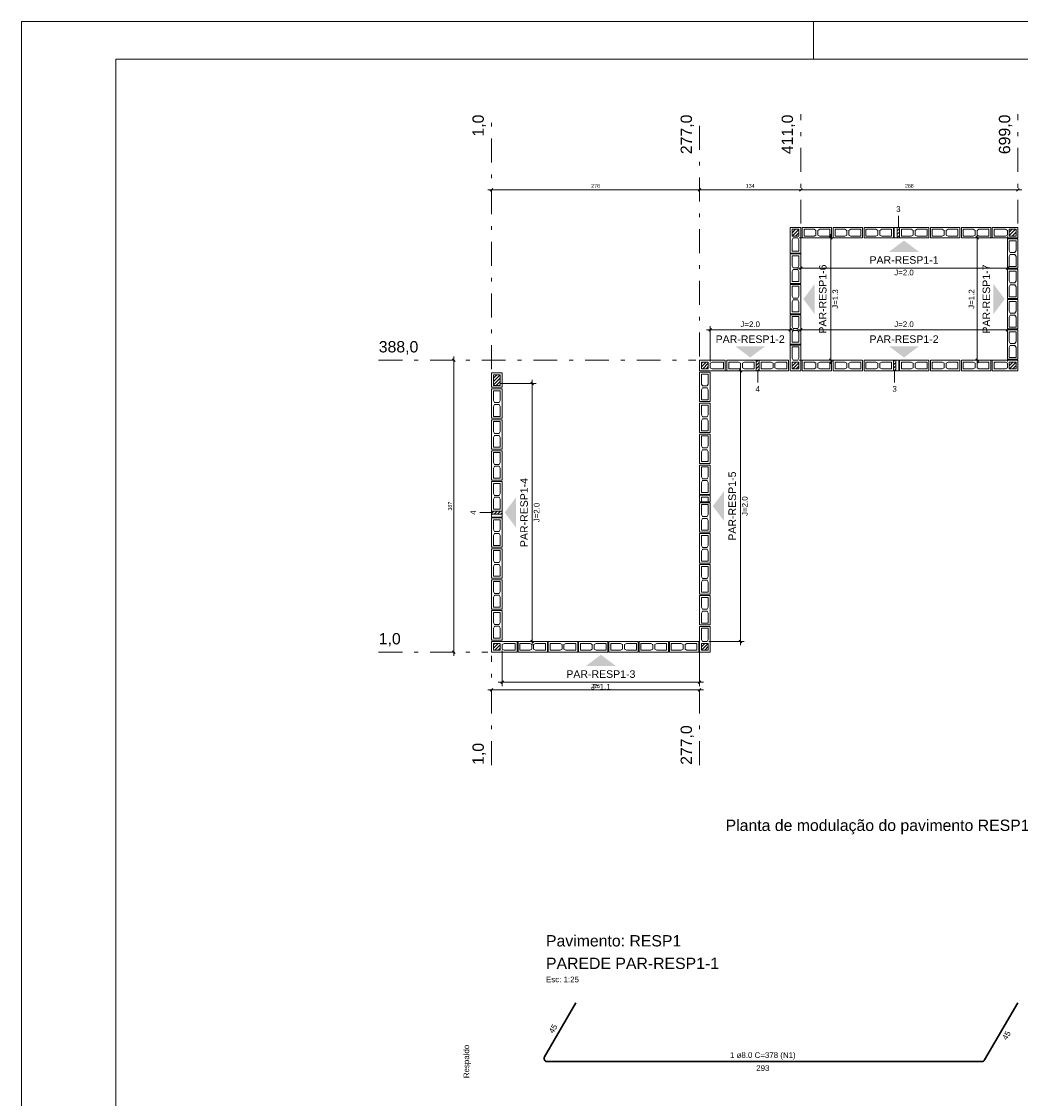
# Model space of a CAD drawing. Header units: millimetres. Extents: x 337 to 624, y -381 to -65.
# Tile 65 of 138: x 442 to 468, y -222 to -194. Entities that reach past the tile are written whole.
import ezdxf

# ---------------------------------------------------------------- set-up
doc = ezdxf.new("R2010")
doc.units = ezdxf.units.MM
doc.header["$MEASUREMENT"] = 0
doc.linetypes.add('DASHDOT2', pattern=[1.27, 0.635, -0.3175, 0, -0.3175])
for name, color, linetype, lineweight in [('Armadura', 7, 'Continuous', 30), ('Cotas', 7, 'Continuous', 5), ('Descrição da armadura', 7, 'Continuous', 5), ('Nível 1', 142, 'Continuous', 0), ('PA-Ajustes', 8, 'Continuous', 5), ('PA-Eixos', 9, 'DASHDOT2', 13), ('PA-Graute', 8, 'Continuous', 0), ('PA-Títulos', 7, 'Continuous', 0), ('PE-Contrafiamento L', 1, 'Continuous', 13), ('PE-Inteiro', 7, 'Continuous', 5), ('PE-Meio', 1, 'Continuous', 5), ('PE-Paredes', 1, 'Continuous', 5), ('PE-Pastilha', 3, 'Continuous', 5), ('PE-Textos paredes', 7, 'Continuous', 5), ('PRANCHA 01', 7, 'Continuous', 20), ('Texto da cota', 7, 'Continuous', 0), ('Textos', 7, 'Continuous', 5), ('Textos armaduras', 7, 'Continuous', 5)]:
    doc.layers.add(name, color=color, linetype=linetype, lineweight=lineweight)
doc.styles.add('Arial', font='arial.ttf')
pattern_1 = [(45, (456.27865, -355.558), (-0.044194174, 0.044194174), [])]

msp = doc.modelspace()

# ---------------------------------------------------------------- hatches: boundary and pattern name
at = {"layer": 'PA-Ajustes', "linetype": 'Continuous'}
h = msp.add_hatch(dxfattribs=at)
h.set_pattern_fill('ANSI31', color=8, scale=0.5, style=0)
h.set_pattern_definition(pattern_1)
h.paths.add_polyline_path([(464.8771, -198.9903), (464.8771, -199.2703), (464.9371, -199.2703), (464.9371, -198.9903)])
h = msp.add_hatch(dxfattribs=at)
h.set_pattern_fill('ANSI31', color=8, scale=0.5, style=0)
h.set_pattern_definition(pattern_1)
h.paths.add_polyline_path([(461.2171, -202.7903), (461.2171, -202.5103), (461.1369, -202.5103), (461.1369, -202.7903)])
h = msp.add_hatch(dxfattribs=at)
h.set_pattern_fill('ANSI31', color=8, scale=0.5, style=0)
h.set_pattern_definition(pattern_1)
h.paths.add_polyline_path([(464.8371, -202.7903), (464.8371, -202.5103), (464.7771, -202.5103), (464.7771, -202.7903)])
h = msp.add_hatch(dxfattribs=at)
h.set_pattern_fill('ANSI31', color=8, scale=0.5, style=0)
h.set_pattern_definition(pattern_1)
h.paths.add_polyline_path([(454.1169, -206.5905), (454.3969, -206.5905), (454.3969, -206.5103), (454.1169, -206.5103)])
at = {"layer": 'PA-Graute', "linetype": 'Continuous'}
h = msp.add_hatch(dxfattribs=at)
h.set_pattern_fill('ANSI31', color=8, scale=0.5, style=0)
h.set_pattern_definition(pattern_1)
h.paths.add_polyline_path([(462.2671, -199.0403), (462.2671, -199.2203), (462.0871, -199.2203), (462.0871, -199.0403)])
h = msp.add_hatch(dxfattribs=at)
h.set_pattern_fill('ANSI31', color=8, scale=0.5, style=0)
h.set_pattern_definition(pattern_1)
h.paths.add_polyline_path([(468.0271, -199.2203), (467.8471, -199.2203), (467.8471, -199.0403), (468.0271, -199.0403)])
h = msp.add_hatch(dxfattribs=at)
h.set_pattern_fill('ANSI31', color=8, scale=0.5, style=0)
h.set_pattern_definition(pattern_1)
h.paths.add_polyline_path([(459.6869, -202.5603), (459.8669, -202.5603), (459.8669, -202.7403), (459.6869, -202.7403)])
h = msp.add_hatch(dxfattribs=at)
h.set_pattern_fill('ANSI31', color=8, scale=0.5, style=0)
h.set_pattern_definition(pattern_1)
h.paths.add_polyline_path([(462.0871, -202.7403), (462.0871, -202.5603), (462.2671, -202.5603), (462.2671, -202.7403)])
h = msp.add_hatch(dxfattribs=at)
h.set_pattern_fill('ANSI31', color=8, scale=0.5, style=0)
h.set_pattern_definition(pattern_1)
h.paths.add_polyline_path([(468.0271, -202.7403), (467.8471, -202.7403), (467.8471, -202.5603), (468.0271, -202.5603)])
h = msp.add_hatch(dxfattribs=at)
h.set_pattern_fill('ANSI31', color=8, scale=0.5, style=0)
h.set_pattern_definition(pattern_1)
h.paths.add_polyline_path([(454.3469, -202.9003), (454.3469, -203.1803), (454.1669, -203.1803), (454.1669, -202.9003)])
h = msp.add_hatch(dxfattribs=at)
h.set_pattern_fill('ANSI31', color=8, scale=0.5, style=0)
h.set_pattern_definition(pattern_1)
h.paths.add_polyline_path([(454.1669, -210.0205), (454.3469, -210.0205), (454.3469, -210.2005), (454.1669, -210.2005)])
h = msp.add_hatch(dxfattribs=at)
h.set_pattern_fill('ANSI31', color=8, scale=0.5, style=0)
h.set_pattern_definition(pattern_1)
h.paths.add_polyline_path([(459.6869, -210.2005), (459.6869, -210.0205), (459.8669, -210.0205), (459.8669, -210.2005)])
at = {"layer": 'PE-Textos paredes', "linetype": 'Continuous'}
for points in [[(465.0571, -199.3403), (464.6571, -199.6403), (465.4571, -199.6403)], [(462.3871, -200.8903), (462.6871, -201.2903), (462.6871, -200.4903)], [(467.7271, -200.8903), (467.4271, -201.2903), (467.4271, -200.4903)], [(460.977, -202.4403), (460.577, -202.1403), (461.377, -202.1403)], [(465.0571, -202.4403), (464.6571, -202.1403), (465.4571, -202.1403)], [(454.4669, -206.5504), (454.7669, -206.9504), (454.7669, -206.1504)], [(459.9869, -206.3804), (460.2869, -206.7804), (460.2869, -205.9804)], [(457.0169, -210.3205), (456.6169, -210.6205), (457.4169, -210.6205)]]:
    msp.add_hatch(color=7, dxfattribs=at).paths.add_polyline_path(points)

# ---------------------------------------------------------------- linework, layer by layer
at = {"layer": 'Armadura'}
for p, q in [((456.352, -219.5465), (455.5213, -220.9853)), ((467.1951, -221.0653), (468.072, -219.5465)), ((455.5906, -221.1053), (467.1259, -221.1053))]:
    msp.add_line(p, q, dxfattribs=at)
for centre, start, end in [((455.5906, -221.0253), 150, 270), ((467.1259, -221.0253), 270, 330)]:
    msp.add_arc(centre, 0.08, start, end, dxfattribs=at)
at = {"layer": 'Cotas'}
for p, q in [((459.7369, -197.9903), (454.0169, -197.9903)), ((454.1523, -197.9549), (454.0816, -198.0256)), ((462.4171, -197.9903), (459.5369, -197.9903)), ((459.6723, -197.9549), (459.6016, -198.0256)), ((459.6723, -197.9549), (459.6016, -198.0256)), ((468.1771, -197.9903), (462.2171, -197.9903)), ((462.3525, -197.9549), (462.2818, -198.0256)), ((462.3525, -197.9549), (462.2818, -198.0256)), ((468.1125, -197.9549), (468.0418, -198.0256)), ((462.2771, -199.2703), (463.2171, -199.2703)), ((462.3171, -199.2303), (462.3171, -200.1703)), ((463.0818, -199.2349), (463.1525, -199.3056)), ((463.1171, -199.1703), (463.1171, -202.6103)), ((467.8371, -199.2703), (466.8971, -199.2703)), ((467.0325, -199.3056), (466.9618, -199.2349)), ((466.9971, -202.6103), (466.9971, -199.1703)), ((467.7971, -199.2303), (467.7971, -200.1703)), ((467.8971, -200.0703), (462.2171, -200.0703)), ((462.3525, -200.0349), (462.2818, -200.1056)), ((467.8325, -200.0349), (467.7618, -200.1056)), ((459.8169, -201.7103), (462.1371, -201.7103)), ((459.8816, -201.7456), (459.9523, -201.6749)), ((459.9169, -202.5503), (459.9169, -201.6103)), ((462.0018, -201.7456), (462.0725, -201.6749)), ((462.0371, -202.5503), (462.0371, -201.6103)), ((462.2171, -201.7103), (467.8971, -201.7103)), ((462.2818, -201.7456), (462.3525, -201.6749)), ((462.3171, -202.5503), (462.3171, -201.6103)), ((467.7618, -201.7456), (467.8325, -201.6749)), ((467.7971, -202.5503), (467.7971, -201.6103)), ((453.1169, -202.4103), (453.1169, -210.3505)), ((453.0816, -202.4749), (453.1523, -202.5456)), ((460.7169, -202.6903), (460.7169, -210.0705)), ((462.2771, -202.5103), (463.2171, -202.5103)), ((463.0818, -202.4749), (463.1525, -202.5456)), ((467.8371, -202.5103), (466.8971, -202.5103)), ((467.0325, -202.5456), (466.9618, -202.4749)), ((459.8769, -202.7903), (460.8169, -202.7903)), ((460.6816, -202.7549), (460.7523, -202.8256)), ((454.3569, -203.1303), (455.2969, -203.1303)), ((455.1616, -203.0949), (455.2323, -203.1656)), ((455.1969, -203.0303), (455.1969, -210.0705)), ((454.3569, -209.9705), (455.2969, -209.9705)), ((455.1616, -209.9351), (455.2323, -210.0058)), ((459.8769, -209.9705), (460.8169, -209.9705)), ((460.6816, -209.9351), (460.7523, -210.0058)), ((453.0816, -210.2151), (453.1523, -210.2858)), ((454.3969, -210.2105), (454.3969, -211.1505)), ((459.6369, -210.2105), (459.6369, -211.1505)), ((459.7369, -211.2505), (454.0169, -211.2505)), ((454.1523, -211.2151), (454.0816, -211.2858)), ((459.7369, -211.0505), (454.2969, -211.0505)), ((454.4323, -211.0151), (454.3616, -211.0858)), ((459.6723, -211.0151), (459.6016, -211.0858)), ((459.6723, -211.2151), (459.6016, -211.2858))]:
    msp.add_line(p, q, dxfattribs=at)
for points in [[(464.9071, -198.9803), (464.9071, -198.6803)], [(461.177, -202.8003), (461.177, -203.1003)], [(464.8071, -202.8003), (464.8071, -203.1003)], [(454.1069, -206.5504), (453.8069, -206.5504)]]:
    msp.add_lwpolyline(points, dxfattribs=at)
at = {"layer": 'PA-Ajustes', "linetype": 'Continuous'}
for points in [[(464.8771, -198.9903), (464.8771, -199.2703), (464.9371, -199.2703), (464.9371, -198.9903), (464.8771, -198.9903)], [(461.2171, -202.7903), (461.2171, -202.5103), (461.1369, -202.5103), (461.1369, -202.7903), (461.2171, -202.7903)], [(464.8371, -202.7903), (464.8371, -202.5103), (464.7771, -202.5103), (464.7771, -202.7903), (464.8371, -202.7903)], [(454.1169, -206.5905), (454.3969, -206.5905), (454.3969, -206.5103), (454.1169, -206.5103), (454.1169, -206.5905)]]:
    msp.add_lwpolyline(points, dxfattribs=at)
at = {"layer": 'PA-Eixos'}
for p, q in [((454.1169, -202.7503), (454.1169, -195.9903)), ((459.6369, -202.4103), (459.6369, -195.9903)), ((462.3171, -198.8903), (462.3171, -195.9903)), ((468.0771, -198.8903), (468.0771, -195.9903)), ((451.1169, -202.5103), (459.5369, -202.5103)), ((451.1169, -210.2505), (454.0169, -210.2505)), ((454.1169, -213.2505), (454.1169, -210.3505)), ((459.6369, -213.2505), (459.6369, -210.3505))]:
    msp.add_line(p, q, dxfattribs=at)
at = {"layer": 'PE-Contrafiamento L', "linetype": 'Continuous'}
for points in [[(462.3171, -198.9903), (462.3171, -199.6703), (462.0371, -199.6703), (462.0371, -198.9903), (462.3171, -198.9903)], [(468.0771, -199.2703), (467.3971, -199.2703), (467.3971, -198.9903), (468.0771, -198.9903), (468.0771, -199.2703)], [(462.0371, -202.7903), (462.0371, -202.1103), (462.3171, -202.1103), (462.3171, -202.7903), (462.0371, -202.7903)], [(459.6369, -202.5103), (460.3169, -202.5103), (460.3169, -202.7903), (459.6369, -202.7903), (459.6369, -202.5103)], [(468.0771, -202.7903), (467.3971, -202.7903), (467.3971, -202.5103), (468.0771, -202.5103), (468.0771, -202.7903)], [(459.6369, -210.2505), (459.6369, -209.5705), (459.9169, -209.5705), (459.9169, -210.2505), (459.6369, -210.2505)], [(454.1169, -209.9705), (454.7969, -209.9705), (454.7969, -210.2505), (454.1169, -210.2505), (454.1169, -209.9705)]]:
    msp.add_lwpolyline(points, dxfattribs=at)
at = {"layer": 'PE-Contrafiamento L', "linetype": 'Continuous', "lineweight": 5}
for points in [[(462.2671, -199.0403), (462.2671, -199.2203), (462.0871, -199.2203), (462.0871, -199.0403), (462.2671, -199.0403)], [(462.2391, -199.2703), (462.2671, -199.3223), (462.2671, -199.6203), (462.0871, -199.6203), (462.0871, -199.3223), (462.1151, -199.2703), (462.2391, -199.2703)], [(467.7971, -199.1923), (467.7451, -199.2203), (467.4471, -199.2203), (467.4471, -199.0403), (467.7451, -199.0403), (467.7971, -199.0683), (467.7971, -199.1923)], [(468.0271, -199.2203), (467.8471, -199.2203), (467.8471, -199.0403), (468.0271, -199.0403), (468.0271, -199.2203)], [(462.1151, -202.5103), (462.0871, -202.4583), (462.0871, -202.1603), (462.2671, -202.1603), (462.2671, -202.4583), (462.2391, -202.5103), (462.1151, -202.5103)], [(459.6869, -202.5603), (459.8669, -202.5603), (459.8669, -202.7403), (459.6869, -202.7403), (459.6869, -202.5603)], [(459.9169, -202.5883), (459.9689, -202.5603), (460.2669, -202.5603), (460.2669, -202.7403), (459.9689, -202.7403), (459.9169, -202.7123), (459.9169, -202.5883)], [(462.0871, -202.7403), (462.0871, -202.5603), (462.2671, -202.5603), (462.2671, -202.7403), (462.0871, -202.7403)], [(467.7971, -202.7123), (467.7451, -202.7403), (467.4471, -202.7403), (467.4471, -202.5603), (467.7451, -202.5603), (467.7971, -202.5883), (467.7971, -202.7123)], [(468.0271, -202.7403), (467.8471, -202.7403), (467.8471, -202.5603), (468.0271, -202.5603), (468.0271, -202.7403)], [(459.7149, -209.9705), (459.6869, -209.9185), (459.6869, -209.6205), (459.8669, -209.6205), (459.8669, -209.9185), (459.8389, -209.9705), (459.7149, -209.9705)], [(454.1669, -210.0205), (454.3469, -210.0205), (454.3469, -210.2005), (454.1669, -210.2005), (454.1669, -210.0205)], [(454.3969, -210.0485), (454.4489, -210.0205), (454.7469, -210.0205), (454.7469, -210.2005), (454.4489, -210.2005), (454.3969, -210.1725), (454.3969, -210.0485)], [(459.6869, -210.2005), (459.6869, -210.0205), (459.8669, -210.0205), (459.8669, -210.2005), (459.6869, -210.2005)]]:
    msp.add_lwpolyline(points, dxfattribs=at)
at = {"layer": 'PE-Inteiro', "linetype": 'Continuous'}
for points in [[(462.3571, -198.9903), (463.1371, -198.9903), (463.1371, -199.2703), (462.3571, -199.2703), (462.3571, -198.9903)], [(463.1771, -198.9903), (463.9571, -198.9903), (463.9571, -199.2703), (463.1771, -199.2703), (463.1771, -198.9903)], [(463.9971, -198.9903), (464.7771, -198.9903), (464.7771, -199.2703), (463.9971, -199.2703), (463.9971, -198.9903)], [(464.9371, -198.9903), (465.7171, -198.9903), (465.7171, -199.2703), (464.9371, -199.2703), (464.9371, -198.9903)], [(465.7571, -198.9903), (466.5371, -198.9903), (466.5371, -199.2703), (465.7571, -199.2703), (465.7571, -198.9903)], [(466.5771, -198.9903), (467.3571, -198.9903), (467.3571, -199.2703), (466.5771, -199.2703), (466.5771, -198.9903)], [(468.0771, -199.2943), (468.0771, -200.0743), (467.7971, -200.0743), (467.7971, -199.2943), (468.0771, -199.2943)], [(462.0371, -200.4753), (462.0371, -199.6953), (462.3171, -199.6953), (462.3171, -200.4753), (462.0371, -200.4753)], [(468.0771, -200.0983), (468.0771, -200.8783), (467.7971, -200.8783), (467.7971, -200.0983), (468.0771, -200.0983)], [(462.0371, -201.2803), (462.0371, -200.5003), (462.3171, -200.5003), (462.3171, -201.2803), (462.0371, -201.2803)], [(468.0771, -200.9023), (468.0771, -201.6823), (467.7971, -201.6823), (467.7971, -200.9023), (468.0771, -200.9023)], [(462.0371, -202.0853), (462.0371, -201.3053), (462.3171, -201.3053), (462.3171, -202.0853), (462.0371, -202.0853)], [(468.0771, -201.7063), (468.0771, -202.4863), (467.7971, -202.4863), (467.7971, -201.7063), (468.0771, -201.7063)], [(461.1369, -202.7903), (460.3569, -202.7903), (460.3569, -202.5103), (461.1369, -202.5103), (461.1369, -202.7903)], [(461.9971, -202.7903), (461.2171, -202.7903), (461.2171, -202.5103), (461.9971, -202.5103), (461.9971, -202.7903)], [(463.1371, -202.7903), (462.3571, -202.7903), (462.3571, -202.5103), (463.1371, -202.5103), (463.1371, -202.7903)], [(463.9571, -202.7903), (463.1771, -202.7903), (463.1771, -202.5103), (463.9571, -202.5103), (463.9571, -202.7903)], [(464.7771, -202.7903), (463.9971, -202.7903), (463.9971, -202.5103), (464.7771, -202.5103), (464.7771, -202.7903)], [(465.7171, -202.7903), (464.9371, -202.7903), (464.9371, -202.5103), (465.7171, -202.5103), (465.7171, -202.7903)], [(466.5371, -202.7903), (465.7571, -202.7903), (465.7571, -202.5103), (466.5371, -202.5103), (466.5371, -202.7903)], [(467.3571, -202.7903), (466.5771, -202.7903), (466.5771, -202.5103), (467.3571, -202.5103), (467.3571, -202.7903)], [(459.6369, -203.6103), (459.6369, -202.8303), (459.9169, -202.8303), (459.9169, -203.6103), (459.6369, -203.6103)], [(454.1169, -204.0503), (454.1169, -203.2703), (454.3969, -203.2703), (454.3969, -204.0503), (454.1169, -204.0503)], [(459.6369, -204.4303), (459.6369, -203.6503), (459.9169, -203.6503), (459.9169, -204.4303), (459.6369, -204.4303)], [(454.1169, -204.8703), (454.1169, -204.0903), (454.3969, -204.0903), (454.3969, -204.8703), (454.1169, -204.8703)], [(459.6369, -205.2503), (459.6369, -204.4703), (459.9169, -204.4703), (459.9169, -205.2503), (459.6369, -205.2503)], [(454.1169, -205.6903), (454.1169, -204.9103), (454.3969, -204.9103), (454.3969, -205.6903), (454.1169, -205.6903)], [(459.6369, -206.0703), (459.6369, -205.2903), (459.9169, -205.2903), (459.9169, -206.0703), (459.6369, -206.0703)], [(454.1169, -206.5103), (454.1169, -205.7303), (454.3969, -205.7303), (454.3969, -206.5103), (454.1169, -206.5103)], [(459.6369, -207.0705), (459.6369, -206.2905), (459.9169, -206.2905), (459.9169, -207.0705), (459.6369, -207.0705)], [(454.1169, -207.4705), (454.1169, -206.6905), (454.3969, -206.6905), (454.3969, -207.4705), (454.1169, -207.4705)], [(459.6369, -207.8905), (459.6369, -207.1105), (459.9169, -207.1105), (459.9169, -207.8905), (459.6369, -207.8905)], [(454.1169, -208.2905), (454.1169, -207.5105), (454.3969, -207.5105), (454.3969, -208.2905), (454.1169, -208.2905)], [(459.6369, -208.7105), (459.6369, -207.9305), (459.9169, -207.9305), (459.9169, -208.7105), (459.6369, -208.7105)], [(454.1169, -209.1105), (454.1169, -208.3305), (454.3969, -208.3305), (454.3969, -209.1105), (454.1169, -209.1105)], [(459.6369, -209.5305), (459.6369, -208.7505), (459.9169, -208.7505), (459.9169, -209.5305), (459.6369, -209.5305)], [(454.1169, -209.9305), (454.1169, -209.1505), (454.3969, -209.1505), (454.3969, -209.9305), (454.1169, -209.9305)], [(454.8198, -209.9705), (455.5998, -209.9705), (455.5998, -210.2505), (454.8198, -210.2505), (454.8198, -209.9705)], [(455.6226, -209.9705), (456.4026, -209.9705), (456.4026, -210.2505), (455.6226, -210.2505), (455.6226, -209.9705)], [(456.4255, -209.9705), (457.2055, -209.9705), (457.2055, -210.2505), (456.4255, -210.2505), (456.4255, -209.9705)], [(457.2284, -209.9705), (458.0084, -209.9705), (458.0084, -210.2505), (457.2284, -210.2505), (457.2284, -209.9705)], [(458.0312, -209.9705), (458.8112, -209.9705), (458.8112, -210.2505), (458.0312, -210.2505), (458.0312, -209.9705)], [(458.8341, -209.9705), (459.6141, -209.9705), (459.6141, -210.2505), (458.8341, -210.2505), (458.8341, -209.9705)]]:
    msp.add_lwpolyline(points, dxfattribs=at)
at = {"layer": 'PE-Inteiro', "linetype": 'Continuous', "lineweight": 5}
for points in [[(462.4071, -199.0403), (462.6701, -199.0403), (462.7221, -199.0683), (462.7221, -199.1923), (462.6701, -199.2203), (462.4071, -199.2203), (462.4071, -199.0403)], [(463.0871, -199.2203), (462.8241, -199.2203), (462.7721, -199.1923), (462.7721, -199.0683), (462.8241, -199.0403), (463.0871, -199.0403), (463.0871, -199.2203)], [(463.2271, -199.0403), (463.4901, -199.0403), (463.5421, -199.0683), (463.5421, -199.1923), (463.4901, -199.2203), (463.2271, -199.2203), (463.2271, -199.0403)], [(463.9071, -199.2203), (463.6441, -199.2203), (463.5921, -199.1923), (463.5921, -199.0683), (463.6441, -199.0403), (463.9071, -199.0403), (463.9071, -199.2203)], [(464.0471, -199.0403), (464.3101, -199.0403), (464.3621, -199.0683), (464.3621, -199.1923), (464.3101, -199.2203), (464.0471, -199.2203), (464.0471, -199.0403)], [(464.7271, -199.2203), (464.4641, -199.2203), (464.4121, -199.1923), (464.4121, -199.0683), (464.4641, -199.0403), (464.7271, -199.0403), (464.7271, -199.2203)], [(464.9871, -199.0403), (465.2501, -199.0403), (465.3021, -199.0683), (465.3021, -199.1923), (465.2501, -199.2203), (464.9871, -199.2203), (464.9871, -199.0403)], [(465.6671, -199.2203), (465.4041, -199.2203), (465.3521, -199.1923), (465.3521, -199.0683), (465.4041, -199.0403), (465.6671, -199.0403), (465.6671, -199.2203)], [(465.8071, -199.0403), (466.0701, -199.0403), (466.1221, -199.0683), (466.1221, -199.1923), (466.0701, -199.2203), (465.8071, -199.2203), (465.8071, -199.0403)], [(466.4871, -199.2203), (466.2241, -199.2203), (466.1721, -199.1923), (466.1721, -199.0683), (466.2241, -199.0403), (466.4871, -199.0403), (466.4871, -199.2203)], [(466.6271, -199.0403), (466.8901, -199.0403), (466.9421, -199.0683), (466.9421, -199.1923), (466.8901, -199.2203), (466.6271, -199.2203), (466.6271, -199.0403)], [(467.3071, -199.2203), (467.0441, -199.2203), (466.9921, -199.1923), (466.9921, -199.0683), (467.0441, -199.0403), (467.3071, -199.0403), (467.3071, -199.2203)], [(468.0271, -199.3443), (468.0271, -199.6073), (467.9991, -199.6593), (467.8751, -199.6593), (467.8471, -199.6073), (467.8471, -199.3443), (468.0271, -199.3443)], [(462.2671, -199.7453), (462.2671, -200.0083), (462.2391, -200.0603), (462.1151, -200.0603), (462.0871, -200.0083), (462.0871, -199.7453), (462.2671, -199.7453)], [(467.8471, -200.0243), (467.8471, -199.7613), (467.8751, -199.7093), (467.9991, -199.7093), (468.0271, -199.7613), (468.0271, -200.0243), (467.8471, -200.0243)], [(462.0871, -200.4253), (462.0871, -200.1623), (462.1151, -200.1103), (462.2391, -200.1103), (462.2671, -200.1623), (462.2671, -200.4253), (462.0871, -200.4253)], [(468.0271, -200.1483), (468.0271, -200.4113), (467.9991, -200.4633), (467.8751, -200.4633), (467.8471, -200.4113), (467.8471, -200.1483), (468.0271, -200.1483)], [(462.2671, -200.5503), (462.2671, -200.8133), (462.2391, -200.8653), (462.1151, -200.8653), (462.0871, -200.8133), (462.0871, -200.5503), (462.2671, -200.5503)], [(467.8471, -200.8283), (467.8471, -200.5653), (467.8751, -200.5133), (467.9991, -200.5133), (468.0271, -200.5653), (468.0271, -200.8283), (467.8471, -200.8283)], [(462.0871, -201.2303), (462.0871, -200.9673), (462.1151, -200.9153), (462.2391, -200.9153), (462.2671, -200.9673), (462.2671, -201.2303), (462.0871, -201.2303)], [(468.0271, -200.9523), (468.0271, -201.2153), (467.9991, -201.2673), (467.8751, -201.2673), (467.8471, -201.2153), (467.8471, -200.9523), (468.0271, -200.9523)], [(462.2671, -201.3553), (462.2671, -201.6183), (462.2391, -201.6703), (462.1151, -201.6703), (462.0871, -201.6183), (462.0871, -201.3553), (462.2671, -201.3553)], [(467.8471, -201.6323), (467.8471, -201.3693), (467.8751, -201.3173), (467.9991, -201.3173), (468.0271, -201.3693), (468.0271, -201.6323), (467.8471, -201.6323)], [(462.0871, -202.0353), (462.0871, -201.7723), (462.1151, -201.7203), (462.2391, -201.7203), (462.2671, -201.7723), (462.2671, -202.0353), (462.0871, -202.0353)], [(468.0271, -201.7563), (468.0271, -202.0193), (467.9991, -202.0713), (467.8751, -202.0713), (467.8471, -202.0193), (467.8471, -201.7563), (468.0271, -201.7563)], [(467.8471, -202.4363), (467.8471, -202.1733), (467.8751, -202.1213), (467.9991, -202.1213), (468.0271, -202.1733), (468.0271, -202.4363), (467.8471, -202.4363)], [(460.4069, -202.5603), (460.6699, -202.5603), (460.7219, -202.5883), (460.7219, -202.7123), (460.6699, -202.7403), (460.4069, -202.7403), (460.4069, -202.5603)], [(461.0869, -202.7403), (460.8239, -202.7403), (460.7719, -202.7123), (460.7719, -202.5883), (460.8239, -202.5603), (461.0869, -202.5603), (461.0869, -202.7403)], [(461.2671, -202.5603), (461.5301, -202.5603), (461.5821, -202.5883), (461.5821, -202.7123), (461.5301, -202.7403), (461.2671, -202.7403), (461.2671, -202.5603)], [(461.9471, -202.7403), (461.6841, -202.7403), (461.6321, -202.7123), (461.6321, -202.5883), (461.6841, -202.5603), (461.9471, -202.5603), (461.9471, -202.7403)], [(462.4071, -202.5603), (462.6701, -202.5603), (462.7221, -202.5883), (462.7221, -202.7123), (462.6701, -202.7403), (462.4071, -202.7403), (462.4071, -202.5603)], [(463.0871, -202.7403), (462.8241, -202.7403), (462.7721, -202.7123), (462.7721, -202.5883), (462.8241, -202.5603), (463.0871, -202.5603), (463.0871, -202.7403)], [(463.2271, -202.5603), (463.4901, -202.5603), (463.5421, -202.5883), (463.5421, -202.7123), (463.4901, -202.7403), (463.2271, -202.7403), (463.2271, -202.5603)], [(463.9071, -202.7403), (463.6441, -202.7403), (463.5921, -202.7123), (463.5921, -202.5883), (463.6441, -202.5603), (463.9071, -202.5603), (463.9071, -202.7403)], [(464.0471, -202.5603), (464.3101, -202.5603), (464.3621, -202.5883), (464.3621, -202.7123), (464.3101, -202.7403), (464.0471, -202.7403), (464.0471, -202.5603)], [(464.7271, -202.7403), (464.4641, -202.7403), (464.4121, -202.7123), (464.4121, -202.5883), (464.4641, -202.5603), (464.7271, -202.5603), (464.7271, -202.7403)], [(464.9871, -202.5603), (465.2501, -202.5603), (465.3021, -202.5883), (465.3021, -202.7123), (465.2501, -202.7403), (464.9871, -202.7403), (464.9871, -202.5603)], [(465.6671, -202.7403), (465.4041, -202.7403), (465.3521, -202.7123), (465.3521, -202.5883), (465.4041, -202.5603), (465.6671, -202.5603), (465.6671, -202.7403)], [(465.8071, -202.5603), (466.0701, -202.5603), (466.1221, -202.5883), (466.1221, -202.7123), (466.0701, -202.7403), (465.8071, -202.7403), (465.8071, -202.5603)], [(466.4871, -202.7403), (466.2241, -202.7403), (466.1721, -202.7123), (466.1721, -202.5883), (466.2241, -202.5603), (466.4871, -202.5603), (466.4871, -202.7403)], [(466.6271, -202.5603), (466.8901, -202.5603), (466.9421, -202.5883), (466.9421, -202.7123), (466.8901, -202.7403), (466.6271, -202.7403), (466.6271, -202.5603)], [(467.3071, -202.7403), (467.0441, -202.7403), (466.9921, -202.7123), (466.9921, -202.5883), (467.0441, -202.5603), (467.3071, -202.5603), (467.3071, -202.7403)], [(459.8669, -202.8803), (459.8669, -203.1433), (459.8389, -203.1953), (459.7149, -203.1953), (459.6869, -203.1433), (459.6869, -202.8803), (459.8669, -202.8803)], [(459.6869, -203.5603), (459.6869, -203.2973), (459.7149, -203.2453), (459.8389, -203.2453), (459.8669, -203.2973), (459.8669, -203.5603), (459.6869, -203.5603)], [(454.3469, -203.3203), (454.3469, -203.5833), (454.3189, -203.6353), (454.1949, -203.6353), (454.1669, -203.5833), (454.1669, -203.3203), (454.3469, -203.3203)], [(454.1669, -204.0003), (454.1669, -203.7373), (454.1949, -203.6853), (454.3189, -203.6853), (454.3469, -203.7373), (454.3469, -204.0003), (454.1669, -204.0003)], [(459.8669, -203.7003), (459.8669, -203.9633), (459.8389, -204.0153), (459.7149, -204.0153), (459.6869, -203.9633), (459.6869, -203.7003), (459.8669, -203.7003)], [(454.3469, -204.1403), (454.3469, -204.4033), (454.3189, -204.4553), (454.1949, -204.4553), (454.1669, -204.4033), (454.1669, -204.1403), (454.3469, -204.1403)], [(459.6869, -204.3803), (459.6869, -204.1173), (459.7149, -204.0653), (459.8389, -204.0653), (459.8669, -204.1173), (459.8669, -204.3803), (459.6869, -204.3803)], [(454.1669, -204.8203), (454.1669, -204.5573), (454.1949, -204.5053), (454.3189, -204.5053), (454.3469, -204.5573), (454.3469, -204.8203), (454.1669, -204.8203)], [(459.8669, -204.5203), (459.8669, -204.7833), (459.8389, -204.8353), (459.7149, -204.8353), (459.6869, -204.7833), (459.6869, -204.5203), (459.8669, -204.5203)], [(454.3469, -204.9603), (454.3469, -205.2233), (454.3189, -205.2753), (454.1949, -205.2753), (454.1669, -205.2233), (454.1669, -204.9603), (454.3469, -204.9603)], [(459.6869, -205.2003), (459.6869, -204.9373), (459.7149, -204.8853), (459.8389, -204.8853), (459.8669, -204.9373), (459.8669, -205.2003), (459.6869, -205.2003)], [(454.1669, -205.6403), (454.1669, -205.3773), (454.1949, -205.3253), (454.3189, -205.3253), (454.3469, -205.3773), (454.3469, -205.6403), (454.1669, -205.6403)], [(459.8669, -205.3403), (459.8669, -205.6033), (459.8389, -205.6553), (459.7149, -205.6553), (459.6869, -205.6033), (459.6869, -205.3403), (459.8669, -205.3403)], [(454.3469, -205.7803), (454.3469, -206.0433), (454.3189, -206.0953), (454.1949, -206.0953), (454.1669, -206.0433), (454.1669, -205.7803), (454.3469, -205.7803)], [(459.6869, -206.0203), (459.6869, -205.7573), (459.7149, -205.7053), (459.8389, -205.7053), (459.8669, -205.7573), (459.8669, -206.0203), (459.6869, -206.0203)], [(454.1669, -206.4603), (454.1669, -206.1973), (454.1949, -206.1453), (454.3189, -206.1453), (454.3469, -206.1973), (454.3469, -206.4603), (454.1669, -206.4603)], [(459.8669, -206.3405), (459.8669, -206.6035), (459.8389, -206.6555), (459.7149, -206.6555), (459.6869, -206.6035), (459.6869, -206.3405), (459.8669, -206.3405)], [(459.6869, -207.0205), (459.6869, -206.7575), (459.7149, -206.7055), (459.8389, -206.7055), (459.8669, -206.7575), (459.8669, -207.0205), (459.6869, -207.0205)], [(454.3469, -206.7405), (454.3469, -207.0035), (454.3189, -207.0555), (454.1949, -207.0555), (454.1669, -207.0035), (454.1669, -206.7405), (454.3469, -206.7405)], [(454.1669, -207.4205), (454.1669, -207.1575), (454.1949, -207.1055), (454.3189, -207.1055), (454.3469, -207.1575), (454.3469, -207.4205), (454.1669, -207.4205)], [(459.8669, -207.1605), (459.8669, -207.4235), (459.8389, -207.4755), (459.7149, -207.4755), (459.6869, -207.4235), (459.6869, -207.1605), (459.8669, -207.1605)], [(454.3469, -207.5605), (454.3469, -207.8235), (454.3189, -207.8755), (454.1949, -207.8755), (454.1669, -207.8235), (454.1669, -207.5605), (454.3469, -207.5605)], [(459.6869, -207.8405), (459.6869, -207.5775), (459.7149, -207.5255), (459.8389, -207.5255), (459.8669, -207.5775), (459.8669, -207.8405), (459.6869, -207.8405)], [(454.1669, -208.2405), (454.1669, -207.9775), (454.1949, -207.9255), (454.3189, -207.9255), (454.3469, -207.9775), (454.3469, -208.2405), (454.1669, -208.2405)], [(459.8669, -207.9805), (459.8669, -208.2435), (459.8389, -208.2955), (459.7149, -208.2955), (459.6869, -208.2435), (459.6869, -207.9805), (459.8669, -207.9805)], [(454.3469, -208.3805), (454.3469, -208.6435), (454.3189, -208.6955), (454.1949, -208.6955), (454.1669, -208.6435), (454.1669, -208.3805), (454.3469, -208.3805)], [(459.6869, -208.6605), (459.6869, -208.3975), (459.7149, -208.3455), (459.8389, -208.3455), (459.8669, -208.3975), (459.8669, -208.6605), (459.6869, -208.6605)], [(454.1669, -209.0605), (454.1669, -208.7975), (454.1949, -208.7455), (454.3189, -208.7455), (454.3469, -208.7975), (454.3469, -209.0605), (454.1669, -209.0605)], [(459.8669, -208.8005), (459.8669, -209.0635), (459.8389, -209.1155), (459.7149, -209.1155), (459.6869, -209.0635), (459.6869, -208.8005), (459.8669, -208.8005)], [(454.3469, -209.2005), (454.3469, -209.4635), (454.3189, -209.5155), (454.1949, -209.5155), (454.1669, -209.4635), (454.1669, -209.2005), (454.3469, -209.2005)], [(459.6869, -209.4805), (459.6869, -209.2175), (459.7149, -209.1655), (459.8389, -209.1655), (459.8669, -209.2175), (459.8669, -209.4805), (459.6869, -209.4805)], [(454.1669, -209.8805), (454.1669, -209.6175), (454.1949, -209.5655), (454.3189, -209.5655), (454.3469, -209.6175), (454.3469, -209.8805), (454.1669, -209.8805)], [(454.8698, -210.0205), (455.1328, -210.0205), (455.1848, -210.0485), (455.1848, -210.1725), (455.1328, -210.2005), (454.8698, -210.2005), (454.8698, -210.0205)], [(455.5498, -210.2005), (455.2868, -210.2005), (455.2348, -210.1725), (455.2348, -210.0485), (455.2868, -210.0205), (455.5498, -210.0205), (455.5498, -210.2005)], [(455.6726, -210.0205), (455.9356, -210.0205), (455.9876, -210.0485), (455.9876, -210.1725), (455.9356, -210.2005), (455.6726, -210.2005), (455.6726, -210.0205)], [(456.3526, -210.2005), (456.0896, -210.2005), (456.0376, -210.1725), (456.0376, -210.0485), (456.0896, -210.0205), (456.3526, -210.0205), (456.3526, -210.2005)], [(456.4755, -210.0205), (456.7385, -210.0205), (456.7905, -210.0485), (456.7905, -210.1725), (456.7385, -210.2005), (456.4755, -210.2005), (456.4755, -210.0205)], [(457.1555, -210.2005), (456.8925, -210.2005), (456.8405, -210.1725), (456.8405, -210.0485), (456.8925, -210.0205), (457.1555, -210.0205), (457.1555, -210.2005)], [(457.2784, -210.0205), (457.5414, -210.0205), (457.5934, -210.0485), (457.5934, -210.1725), (457.5414, -210.2005), (457.2784, -210.2005), (457.2784, -210.0205)], [(457.9584, -210.2005), (457.6954, -210.2005), (457.6434, -210.1725), (457.6434, -210.0485), (457.6954, -210.0205), (457.9584, -210.0205), (457.9584, -210.2005)], [(458.0812, -210.0205), (458.3442, -210.0205), (458.3962, -210.0485), (458.3962, -210.1725), (458.3442, -210.2005), (458.0812, -210.2005), (458.0812, -210.0205)], [(458.7612, -210.2005), (458.4982, -210.2005), (458.4462, -210.1725), (458.4462, -210.0485), (458.4982, -210.0205), (458.7612, -210.0205), (458.7612, -210.2005)], [(458.8841, -210.0205), (459.1471, -210.0205), (459.1991, -210.0485), (459.1991, -210.1725), (459.1471, -210.2005), (458.8841, -210.2005), (458.8841, -210.0205)], [(459.5641, -210.2005), (459.3011, -210.2005), (459.2491, -210.1725), (459.2491, -210.0485), (459.3011, -210.0205), (459.5641, -210.0205), (459.5641, -210.2005)]]:
    msp.add_lwpolyline(points, dxfattribs=at)
at = {"layer": 'PE-Meio', "linetype": 'Continuous'}
msp.add_lwpolyline([(454.3969, -202.8503), (454.3969, -203.2303), (454.1169, -203.2303), (454.1169, -202.8503), (454.3969, -202.8503)], dxfattribs=at)
at = {"layer": 'PE-Meio', "linetype": 'Continuous', "lineweight": 5}
msp.add_lwpolyline([(454.3469, -202.9003), (454.3469, -203.1803), (454.1669, -203.1803), (454.1669, -202.9003), (454.3469, -202.9003)], dxfattribs=at)
at = {"layer": 'PE-Pastilha', "linetype": 'Continuous'}
for points in [[(464.7971, -198.9903), (464.8771, -198.9903), (464.8771, -199.2703), (464.7971, -199.2703), (464.7971, -198.9903)], [(464.9171, -202.7903), (464.8371, -202.7903), (464.8371, -202.5103), (464.9171, -202.5103), (464.9171, -202.7903)], [(459.9169, -206.0905), (459.9169, -206.2705), (459.6369, -206.2705), (459.6369, -206.0905), (459.9169, -206.0905)], [(454.1169, -206.6705), (454.1169, -206.5905), (454.3969, -206.5905), (454.3969, -206.6705), (454.1169, -206.6705)]]:
    msp.add_lwpolyline(points, dxfattribs=at)
at = {"layer": 'PE-Pastilha', "linetype": 'Continuous', "lineweight": 5}
msp.add_lwpolyline([(459.8669, -206.2705), (459.8669, -206.1405), (459.6869, -206.1405), (459.6869, -206.2705)], dxfattribs=at)
at = {"layer": 'PRANCHA 01'}
for points in [[(441.653, -252.9324), (525.753, -252.9324), (525.753, -193.5324), (441.653, -193.5324), (441.653, -252.9324)], [(462.653, -194.5324), (462.653, -193.5324)]]:
    msp.add_lwpolyline(points, dxfattribs=at)
msp.add_lwpolyline([(444.153, -251.9324), (524.753, -251.9324), (524.753, -194.5324), (444.153, -194.5324)], close=True, dxfattribs=at)

# ---------------------------------------------------------------- texts
at = {"layer": 'Descrição da armadura', "insert": (461.312, -221.0553), "char_height": 0.15, "width": 3.481784, "attachment_point": 8, "line_spacing_factor": 0.9, "style": 'Arial'}
msp.add_mtext('1 ø8.0 C=378 (N1)', dxfattribs=at)
at = {"layer": 'Nível 1', "char_height": 0.3, "rotation": 90.00021, "line_spacing_factor": 0.9, "style": 'Arial'}
for s, insert, width, attachment_point in [('1,0', (453.9679, -196.0003), 1.204787, 9), ('1,0', (453.9679, -196.0003), 1.204787, 9), ('277,0', (459.4879, -196.0003), 2.136799, 9), ('277,0', (459.4879, -196.0003), 2.136799, 9), ('411,0', (462.1681, -196.0003), 2.136799, 9), ('411,0', (462.1681, -196.0003), 2.136799, 9), ('699,0', (467.9281, -196.0003), 2.136799, 9), ('699,0', (467.9281, -196.0003), 2.136799, 9), ('277,0', (459.4879, -213.2405), 2.136799, 7), ('277,0', (459.4879, -213.2405), 2.136799, 7), ('1,0', (453.9679, -213.2405), 1.204787, 7), ('1,0', (453.9679, -213.2405), 1.204787, 7)]:
    msp.add_mtext(s, dxfattribs=dict(at, insert=insert, width=width, attachment_point=attachment_point))
at = {"layer": 'Nível 1', "char_height": 0.3, "attachment_point": 7, "line_spacing_factor": 0.9, "style": 'Arial'}
for s, insert, width in [('388,0', (451.1269, -202.3613), 2.136799), ('1,0', (451.1269, -210.1015), 1.204787), ('1,0', (451.1269, -210.1015), 1.204787)]:
    msp.add_mtext(s, dxfattribs=dict(at, insert=insert, width=width))
at = {"layer": 'PA-Títulos', "insert": (470.3887, -214.6925), "char_height": 0.3, "width": 20.16561, "attachment_point": 3, "line_spacing_factor": 0.9, "style": 'Arial'}
msp.add_mtext('Planta de modulação do pavimento RESP1 - Fiada 01', dxfattribs=at)
at = {"layer": 'PE-Paredes', "attachment_point": 7, "line_spacing_factor": 0.9, "style": 'Arial'}
for s, insert, char_height, width in [('Pavimento: RESP1', (455.562, -218.0595), 0.3, 7.214848), ('PAREDE PAR-RESP1-1', (455.562, -218.6575), 0.3, 9.218354), ('Esc: 1:25', (455.562, -219.007), 0.15, 1.78718)]:
    msp.add_mtext(s, dxfattribs=dict(at, insert=insert, char_height=char_height, width=width))
at = {"layer": 'PE-Paredes', "insert": (453.472, -221.1053), "char_height": 0.15, "width": 1.810503, "attachment_point": 5, "rotation": 90.00021, "line_spacing_factor": 0.9, "style": 'Arial'}
msp.add_mtext('Respaldo', dxfattribs=at)
at = {"layer": 'PE-Textos paredes', "char_height": 0.2, "width": 3.664939, "attachment_point": 8, "line_spacing_factor": 0.6, "style": 'Arial'}
for s, insert in [('PAR-RESP1-1', (465.0571, -199.9563)), ('PAR-RESP1-2', (460.977, -202.0563)), ('PAR-RESP1-2', (465.0571, -202.0563)), ('PAR-RESP1-3', (457.0169, -210.9365))]:
    msp.add_mtext(s, dxfattribs=dict(at, insert=insert))
at = {"layer": 'PE-Textos paredes', "char_height": 0.2, "width": 3.664939, "attachment_point": 8, "rotation": 90.00021, "line_spacing_factor": 0.6, "style": 'Arial'}
for s, insert in [('PAR-RESP1-6', (463.0031, -200.8903)), ('PAR-RESP1-7', (467.3431, -200.8903)), ('PAR-RESP1-5', (460.6029, -206.3804)), ('PAR-RESP1-4', (455.0829, -206.5504))]:
    msp.add_mtext(s, dxfattribs=dict(at, insert=insert))
at = {"layer": 'Texto da cota', "attachment_point": 8, "style": 'Arial'}
for s, insert, char_height, width, line_spacing_factor in [('276', (456.8769, -197.9403), 0.1, 0.506006, 0.9), ('134', (460.977, -197.9403), 0.1, 0.506006, 0.9), ('288', (465.1971, -197.9403), 0.1, 0.506006, 0.9), ('J=2.0', (465.0571, -200.2643), 0.15, 1.036738, 0.6), ('J=2.0', (460.977, -201.6353), 0.15, 1.036738, 0.6), ('J=2.0', (465.0571, -201.6353), 0.15, 1.036738, 0.6), ('276', (456.8769, -211.2005), 0.1, 0.506006, 0.9), ('J=1.1', (457.0169, -211.2445), 0.15, 1.036738, 0.6)]:
    msp.add_mtext(s, dxfattribs=dict(at, insert=insert, char_height=char_height, width=width, line_spacing_factor=line_spacing_factor))
at = {"layer": 'Texto da cota', "attachment_point": 8, "rotation": 90.00021, "style": 'Arial'}
for s, insert, char_height, width, line_spacing_factor in [('J=1.3', (463.3111, -200.8903), 0.15, 1.036738, 0.6), ('J=1.2', (466.9221, -200.8903), 0.15, 1.036738, 0.6), ('J=2.0', (460.9109, -206.3804), 0.15, 1.036738, 0.6), ('387', (453.0669, -206.3804), 0.1, 0.506006, 0.9), ('J=2.0', (455.3909, -206.5504), 0.15, 1.036738, 0.6)]:
    msp.add_mtext(s, dxfattribs=dict(at, insert=insert, char_height=char_height, width=width, line_spacing_factor=line_spacing_factor))
at = {"layer": 'Textos', "char_height": 0.15, "width": 0.233003, "attachment_point": 8, "line_spacing_factor": 0.6, "style": 'Arial'}
for s, insert in [('3', (464.9071, -198.5808)), ('4', (461.177, -203.3498)), ('3', (464.8071, -203.3498))]:
    msp.add_mtext(s, dxfattribs=dict(at, insert=insert))
at = {"layer": 'Textos', "insert": (453.7074, -206.5504), "char_height": 0.15, "width": 0.233003, "attachment_point": 8, "rotation": 90.00021, "line_spacing_factor": 0.6, "style": 'Arial'}
msp.add_mtext('4', dxfattribs=at)
at = {"layer": 'Textos armaduras', "char_height": 0.15, "width": 0.866006, "rotation": 60.00014, "line_spacing_factor": 0.9, "style": 'Arial'}
for insert, attachment_point in [((455.8154, -220.2759), 8), ((467.7086, -220.3759), 2)]:
    msp.add_mtext('45', dxfattribs=dict(at, insert=insert, attachment_point=attachment_point))
at = {"layer": 'Textos armaduras', "insert": (461.312, -221.2053), "char_height": 0.15, "width": 1.099009, "attachment_point": 2, "line_spacing_factor": 0.9, "style": 'Arial'}
msp.add_mtext('293', dxfattribs=at)

doc.saveas('drawing.dxf')
